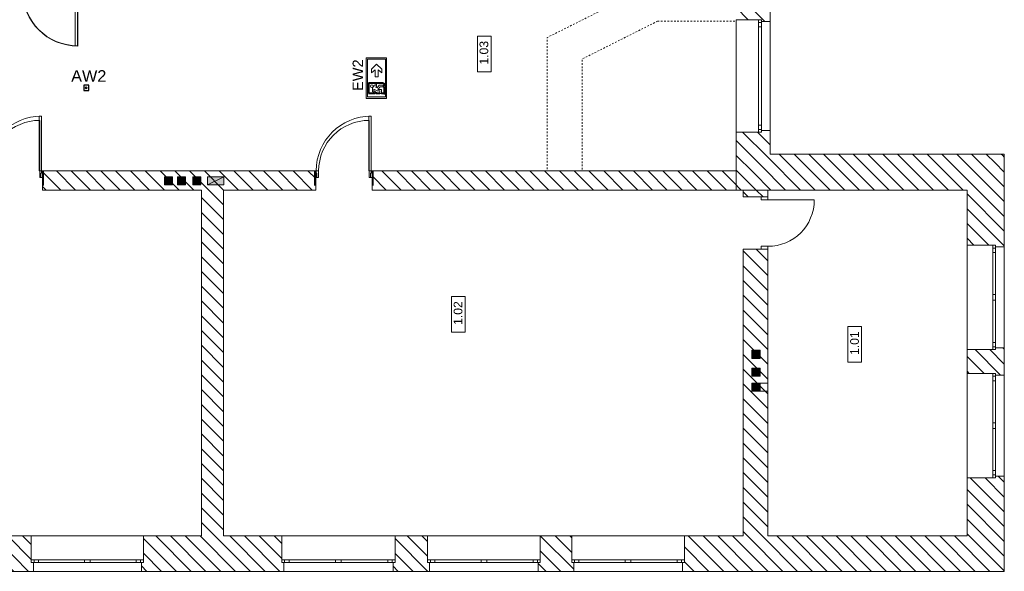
# Model space of a CAD drawing. Header units: millimetres. Extents: x -146116 to 602001, y -318793 to 100489.
# Tile 42 of 100: x 322534 to 339479, y -111541 to -102036. Entities that reach past the tile are written whole.
import ezdxf
from ezdxf.enums import TextEntityAlignment as Align

# ---------------------------------------------------------------- set-up
doc = ezdxf.new("R2010")
doc.units = ezdxf.units.MM
doc.header["$LTSCALE"] = 0.1
doc.header["$MEASUREMENT"] = 0
doc.linetypes.add('eks Rzut piętra I$0$Przerywana', pattern=[564.444447, 282.222223, -282.222223])
for name, color, linetype, lineweight in [('eks Rzut piętra I$0$Nowe_220-A Ściany_Nr_pióra__27', 8, 'Continuous', 25), ('eks Rzut piętra I$0$Nowe_299-A Wymiary Opisy_Nr_pióra__6', 8, 'Continuous', 13), ('eks Rzut piętra I$0$Nowe_320-W Umeblowanie_Nr_pióra__6', 8, 'Continuous', 13), ('eks Rzut piętra I$0$Nowe_Drzwi ARCHICAD_Nr_pióra__27', 8, 'Continuous', 25), ('eks Rzut piętra I$0$Nowe_Drzwi ARCHICAD_Nr_pióra__3', 8, 'Continuous', 13), ('eks Rzut piętra I$0$Nowe_Drzwi ARCHICAD_Nr_pióra__6', 8, 'Continuous', 13), ('eks Rzut piętra I$0$poziom_2 (1)_6_0_Nr_pióra__1_Nr_pióra__7', 8, 'Continuous', 18), ('eks Rzut piętra I$0$poziom_2 (1)_6_2D - Ogólne_Nr_pióra__1_Nr_pióra__7', 8, 'Continuous', 18), ('eks Rzut piętra I$0$poziom_2 (1)_6_2D - Ogólne_Nr_pióra__7_Nr_pióra__7', 8, 'Continuous', 18), ('eks Rzut piętra I$0$poziom_2 (1)_6_2D - Ogólne_Nr_pióra__81_Nr_pióra__6', 8, 'Continuous', 18), ('eks Rzut piętra I$0$poziom_2 (1)_6_Drzwi ArchiCAD_Nr_pióra__27_Nr_pióra__7', 8, 'Continuous', 18), ('eks Rzut piętra I$0$poziom_2 (1)_6_Drzwi ArchiCAD_Nr_pióra__81_Nr_pióra__6', 8, 'Continuous', 18), ('eks Rzut piętra I$0$poziom_2 (1)_6_Konstrukcja - Schody_Nr_pióra__81_Nr_pióra__6', 8, 'Continuous', 18), ('eks Rzut piętra I$0$poziom_2 (1)_6_Konstrukcja - Ściany zew_Nr_pióra__107_Nr_pióra__12', 8, 'Continuous', 18), ('eks Rzut piętra I$0$poziom_2 (1)_6_Konstrukcja - Ściany zew_Nr_pióra__27_Nr_pióra__7', 8, 'Continuous', 18), ('eks Rzut piętra I$0$poziom_2 (1)_6_Metryczki pomieszczeń ArchiCADa_Nr_pióra__6_Nr_pióra__5', 8, 'Continuous', 18), ('eks Rzut piętra I$0$poziom_2 (1)_6_Okna ArchiCADa_Nr_pióra__101_Nr_pióra__252', 8, 'Continuous', 18), ('eks Rzut piętra I$0$poziom_2 (1)_6_Okna ArchiCADa_Nr_pióra__27_Nr_pióra__7', 8, 'Continuous', 18), ('eks Rzut piętra I$0$poziom_2 (1)_6_Okna ArchiCADa_Nr_pióra__81_Nr_pióra__6', 8, 'Continuous', 18), ('Oświetlenie ewakuacyjne', 3, 'Continuous', 20)]:
    doc.layers.add(name, color=color, linetype=linetype, lineweight=lineweight)
for name, color, linetype in [('eks Rzut piętra I$0$Nowe_Drzwi ARCHICAD', 8, 'Continuous'), ('eks Rzut piętra I$0$poziom_2 (1)_6_2D - Ogólne_Nr_pióra__1', 8, 'Continuous'), ('eks Rzut piętra I$0$poziom_2 (1)_6_2D - Ogólne_Nr_pióra__19', 8, 'Continuous'), ('LUXIONA', 92, 'Continuous'), ('REWIZJA_1', 6, 'Continuous')]:
    doc.layers.add(name, color=color, linetype=linetype)
doc.styles.add('ARIAL', font='arial.ttf')
doc.styles.add('eks Rzut piętra I$0$GENERATED_STYLE_1', font='arial.ttf')
doc.styles.add('Malanow_1_100', font='isocpeur.ttf')
pattern_1 = [(135, (247705.95, -72963.92), (127.2792, 127.2792), [])]

# ---------------------------------------------------------------- blocks, each defined once
blk = doc.blocks.new('eks Rzut piętra I$0$Drzwi 21')
at = {"layer": 'eks Rzut piętra I$0$Nowe_Drzwi ARCHICAD_Nr_pióra__27', "color": 7, "linetype": 'Continuous', "lineweight": 25}
for p, q in [((-500, 0), (-500, -115)), ((-500, 0), (-500, -115)), ((500, 0), (500, -115)), ((500, 0), (500, -115)), ((-500, -115), (-500, -250)), ((500, -115), (500, -250))]:
    blk.add_line(p, q, dxfattribs=at)
at = {"layer": 'eks Rzut piętra I$0$Nowe_Drzwi ARCHICAD_Nr_pióra__3', "color": 7, "linetype": 'Continuous', "lineweight": 13}
blk.add_arc((472, 0), 944, 90, 180, dxfattribs=at)
at = {"layer": 'eks Rzut piętra I$0$Nowe_Drzwi ARCHICAD_Nr_pióra__6', "color": 5, "linetype": 'Continuous', "lineweight": 13}
for p, q in [((432, 0), (432, 944)), ((432, 944), (472, 944)), ((472, 944), (472, 0)), ((-472, 0), (-500, 0)), ((-500, 0), (-500, -115)), ((-472, -40), (-472, 0)), ((472, 0), (432, 0)), ((500, 0), (472, 0)), ((472, 0), (472, -40)), ((500, -115), (500, 0)), ((-500, -115), (-460, -115)), ((-460, -40), (-472, -40)), ((-460, -115), (-460, -40)), ((472, -40), (460, -40)), ((460, -40), (460, -115)), ((460, -115), (500, -115))]:
    blk.add_line(p, q, dxfattribs=at)
blk = doc.blocks.new('eks Rzut piętra I')
at = {"layer": 'eks Rzut piętra I$0$poziom_2 (1)_6_2D - Ogólne_Nr_pióra__1', "linetype": 'Continuous', "lineweight": 0}
blk.add_hatch(color=256, dxfattribs=at).paths.add_polyline_path([(233616, -66164), (233476, -66304), (233616, -66304)])
at = {"layer": 'eks Rzut piętra I$0$poziom_2 (1)_6_2D - Ogólne_Nr_pióra__19', "linetype": 'Continuous', "lineweight": 0}
for points in [[(243100, -66392), (243100, -66065), (243083, -66065), (243083, -66392)], [(233392, -66164), (233252, -66164), (233252, -66304), (233392, -66304)], [(233616, -66164), (233476, -66164), (233476, -66304), (233616, -66304)], [(233878, -66164), (233738, -66164), (233738, -66304), (233878, -66304)], [(234273, -66164), (233993, -66164), (233993, -66304), (234273, -66304)], [(243635, -66396), (243635, -66392), (243212, -66392), (243212, -66396)], [(243502, -69156), (243362, -69156), (243362, -69296), (243502, -69296)], [(243502, -69464), (243362, -69464), (243362, -69604), (243502, -69604)], [(243502, -69722), (243362, -69722), (243362, -69862), (243502, -69862)]]:
    blk.add_hatch(color=256, dxfattribs=at).paths.add_polyline_path(points)
at = {"layer": 'eks Rzut piętra I$0$poziom_2 (1)_6_Konstrukcja - Ściany zew_Nr_pióra__107_Nr_pióra__12', "linetype": 'Continuous', "lineweight": 18}
h = blk.add_hatch(dxfattribs=at)
h.set_pattern_fill('BLOCZKI_CERAMICZNE_0006', color=256, angle=270, style=0, pattern_type=2)
h.set_pattern_definition(pattern_1)
h.paths.add_polyline_path([(243676, -63489), (243676, -63094), (243091, -62629), (243091, -63459), (243526, -63459), (243526, -63489)])
h = blk.add_hatch(dxfattribs=at)
h.set_pattern_fill('BLOCZKI_CERAMICZNE_0006', color=256, angle=270, style=0, pattern_type=2)
h.set_pattern_definition(pattern_1)
h.paths.add_polyline_path([(243091, -66394), (243676, -65774), (243676, -65369), (243526, -65369), (243526, -65399), (243091, -65399)])
h = blk.add_hatch(dxfattribs=at)
h.set_pattern_fill('BLOCZKI_CERAMICZNE_0006', color=256, angle=270, style=0, pattern_type=2)
h.set_pattern_definition(pattern_1)
h.paths.add_polyline_path([(247706, -65774), (243676, -65774), (243091, -66394), (247066, -66394)])
h = blk.add_hatch(dxfattribs=at)
h.set_pattern_fill('BLOCZKI_CERAMICZNE_0006', color=256, angle=270, style=0, pattern_type=2)
h.set_pattern_definition(pattern_1)
h.paths.add_polyline_path([(247556, -67374), (247706, -67374), (247706, -65774), (247066, -66394), (247066, -67344), (247556, -67344)])
h = blk.add_hatch(dxfattribs=at)
h.set_pattern_fill('BLOCZKI_CERAMICZNE_0006', color=256, angle=270, style=0, pattern_type=2)
h.set_pattern_definition(pattern_1)
h.paths.add_polyline_path([(231156, -66064), (231156, -66394), (235856, -66394), (235856, -66064)])
h = blk.add_hatch(dxfattribs=at)
h.set_pattern_fill('BLOCZKI_CERAMICZNE_0006', color=256, angle=270, style=0, pattern_type=2)
h.set_pattern_definition(pattern_1)
h.paths.add_polyline_path([(236826, -66394), (243091, -66394), (243091, -66064), (236826, -66064)])
h = blk.add_hatch(dxfattribs=at)
h.set_pattern_fill('BLOCZKI_CERAMICZNE_0006', color=256, angle=270, style=0, pattern_type=2)
h.set_pattern_definition(pattern_1)
h.paths.add_polyline_path([(234271, -72354), (234271, -66394), (233891, -66394), (233891, -72354)])
h = blk.add_hatch(dxfattribs=at)
h.set_pattern_fill('BLOCZKI_CERAMICZNE_0006', color=256, angle=270, style=0, pattern_type=2)
h.set_pattern_definition(pattern_1)
h.paths.add_polyline_path([(243211, -66514), (243636, -66514), (243636, -66394), (243211, -66394)])
h = blk.add_hatch(dxfattribs=at)
h.set_pattern_fill('BLOCZKI_CERAMICZNE_0006', color=256, angle=270, style=0, pattern_type=2)
h.set_pattern_definition(pattern_1)
h.paths.add_polyline_path([(243636, -72354), (243636, -67414), (243211, -67414), (243211, -72354)])
h = blk.add_hatch(dxfattribs=at)
h.set_pattern_fill('BLOCZKI_CERAMICZNE_0006', color=256, angle=270, style=0, pattern_type=2)
h.set_pattern_definition(pattern_1)
h.paths.add_polyline_path([(247706, -69584), (247706, -69114), (247556, -69114), (247556, -69144), (247066, -69144), (247066, -69554), (247556, -69554), (247556, -69584)])
h = blk.add_hatch(dxfattribs=at)
h.set_pattern_fill('BLOCZKI_CERAMICZNE_0006', color=256, angle=270, style=0, pattern_type=2)
h.set_pattern_definition(pattern_1)
h.paths.add_polyline_path([(247066, -72354), (247706, -72964), (247706, -71324), (247556, -71324), (247556, -71354), (247066, -71354)])
h = blk.add_hatch(dxfattribs=at)
h.set_pattern_fill('BLOCZKI_CERAMICZNE_0006', color=256, angle=270, style=0, pattern_type=2)
h.set_pattern_definition(pattern_1)
h.paths.add_polyline_path([(230996, -72964), (230996, -72814), (230961, -72814), (230961, -72354), (230411, -72354), (230411, -72814), (230376, -72814), (230376, -72964)])
h = blk.add_hatch(dxfattribs=at)
h.set_pattern_fill('BLOCZKI_CERAMICZNE_0006', color=256, angle=270, style=0, pattern_type=2)
h.set_pattern_definition(pattern_1)
h.paths.add_polyline_path([(235306, -72964), (235306, -72814), (235271, -72814), (235271, -72354), (232891, -72354), (232891, -72814), (232856, -72814), (232856, -72964)])
h = blk.add_hatch(dxfattribs=at)
h.set_pattern_fill('BLOCZKI_CERAMICZNE_0006', color=256, angle=270, style=0, pattern_type=2)
h.set_pattern_definition(pattern_1)
h.paths.add_polyline_path([(237816, -72964), (237816, -72814), (237781, -72814), (237781, -72354), (237221, -72354), (237221, -72814), (237186, -72814), (237186, -72964)])
h = blk.add_hatch(dxfattribs=at)
h.set_pattern_fill('BLOCZKI_CERAMICZNE_0006', color=256, angle=270, style=0, pattern_type=2)
h.set_pattern_definition(pattern_1)
h.paths.add_polyline_path([(240296, -72964), (240296, -72814), (240261, -72814), (240261, -72354), (239721, -72354), (239721, -72814), (239686, -72814), (239686, -72964)])
h = blk.add_hatch(dxfattribs=at)
h.set_pattern_fill('BLOCZKI_CERAMICZNE_0006', color=256, angle=270, style=0, pattern_type=2)
h.set_pattern_definition(pattern_1)
h.paths.add_polyline_path([(242166, -72964), (247706, -72964), (247066, -72354), (242201, -72354), (242201, -72814), (242166, -72814)])
at = {"layer": 'eks Rzut piętra I$0$Nowe_220-A Ściany_Nr_pióra__27', "linetype": 'Continuous', "lineweight": 25}
for p, q in [((231166, -66064), (231166, -66179)), ((235836, -66064), (235836, -66179)), ((236836, -66064), (236836, -66179)), ((231166, -66179), (231166, -66314)), ((235836, -66179), (235836, -66314)), ((236836, -66179), (236836, -66314))]:
    blk.add_line(p, q, dxfattribs=at)
at = {"layer": 'eks Rzut piętra I$0$Nowe_299-A Wymiary Opisy_Nr_pióra__6', "linetype": 'Continuous', "lineweight": 13}
blk.add_line((243091, -65667), (243091, -65854), dxfattribs=at)
at = {"layer": 'eks Rzut piętra I$0$poziom_2 (1)_6_0_Nr_pióra__1_Nr_pióra__7', "linetype": 'eks Rzut piętra I$0$Przerywana', "lineweight": 18, "flags": 128}
for points in [[(241471, -62949), (239841, -63765), (239841, -66064)], [(241740, -63485), (240441, -64136), (240441, -66064)], [(241740, -63485), (243091, -63485)]]:
    blk.add_lwpolyline(points, dxfattribs=at)
at = {"layer": 'eks Rzut piętra I$0$poziom_2 (1)_6_2D - Ogólne_Nr_pióra__1_Nr_pióra__7', "linetype": 'Continuous', "lineweight": 18}
for p, q in [((243485, -69722), (243636, -69722)), ((243485, -69862), (243636, -69862))]:
    blk.add_line(p, q, dxfattribs=at)
at = {"layer": 'eks Rzut piętra I$0$poziom_2 (1)_6_2D - Ogólne_Nr_pióra__1_Nr_pióra__7', "linetype": 'Continuous', "lineweight": 18, "flags": 128}
for points in [[(233392, -66164), (233392, -66304), (233252, -66304), (233252, -66164)], [(233616, -66164), (233616, -66304), (233476, -66304), (233476, -66164)], [(233878, -66164), (233878, -66304), (233738, -66304), (233738, -66164)], [(234273, -66164), (234273, -66304), (233993, -66304), (233993, -66164)], [(243502, -69156), (243502, -69296), (243362, -69296), (243362, -69156)], [(243502, -69464), (243502, -69604), (243362, -69604), (243362, -69464)], [(243502, -69722), (243502, -69862), (243362, -69862), (243362, -69722)]]:
    blk.add_lwpolyline(points, close=True, dxfattribs=at)
at = {"layer": 'eks Rzut piętra I$0$poziom_2 (1)_6_2D - Ogólne_Nr_pióra__7_Nr_pióra__7', "linetype": 'Continuous', "lineweight": 18}
for p, q in [((233392, -66164), (233252, -66304)), ((233616, -66164), (233476, -66304)), ((233878, -66164), (233738, -66304)), ((234273, -66164), (233993, -66304)), ((243502, -69156), (243362, -69296)), ((243502, -69464), (243362, -69604)), ((243502, -69722), (243362, -69862))]:
    blk.add_line(p, q, dxfattribs=at)
at = {"layer": 'eks Rzut piętra I$0$poziom_2 (1)_6_2D - Ogólne_Nr_pióra__81_Nr_pióra__6', "linetype": 'Continuous', "lineweight": 18, "flags": 128}
blk.add_lwpolyline([(233616, -66164), (233476, -66304), (233616, -66304)], close=True, dxfattribs=at)
at = {"layer": 'eks Rzut piętra I$0$poziom_2 (1)_6_Drzwi ArchiCAD_Nr_pióra__27_Nr_pióra__7', "linetype": 'Continuous', "lineweight": 18}
for p, q in [((231156, -66064), (231156, -66179)), ((235856, -66064), (235856, -66179)), ((236826, -66064), (236826, -66179)), ((243636, -66514), (243521, -66514)), ((243636, -67414), (243521, -67414))]:
    blk.add_line(p, q, dxfattribs=at)
at = {"layer": 'eks Rzut piętra I$0$poziom_2 (1)_6_Drzwi ArchiCAD_Nr_pióra__81_Nr_pióra__6', "linetype": 'Continuous', "lineweight": 18}
for p, q in [((231761, -62964), (231761, -63914)), ((231106, -66064), (231106, -65194)), ((236776, -66064), (236776, -65194)), ((231156, -66064), (231106, -66064)), ((231106, -66064), (231106, -66179)), ((231156, -66179), (231156, -66064)), ((235906, -66064), (235856, -66064)), ((235856, -66064), (235856, -66179)), ((235906, -66179), (235906, -66064)), ((236826, -66064), (236776, -66064)), ((236776, -66064), (236776, -66179)), ((236826, -66179), (236826, -66064)), ((231106, -66179), (231156, -66179)), ((235856, -66179), (235906, -66179)), ((236776, -66179), (236826, -66179)), ((243521, -66564), (243521, -66514)), ((243521, -66514), (243636, -66514)), ((243636, -66564), (243521, -66564)), ((243636, -66514), (243636, -66564)), ((243636, -66564), (244436, -66564)), ((243521, -67414), (243521, -67364)), ((243521, -67364), (243636, -67364)), ((243636, -67414), (243521, -67414)), ((243636, -67364), (243636, -67414))]:
    blk.add_line(p, q, dxfattribs=at)
for centre, radius, start, end in [((231761, -62964), 950, 180, 270), ((231106, -66064), 870, 90, 180), ((236776, -66064), 870, 90, 180), ((243636, -66564), 800, 270, 0)]:
    blk.add_arc(centre, radius, start, end, dxfattribs=at)
at = {"layer": 'eks Rzut piętra I$0$poziom_2 (1)_6_Konstrukcja - Schody_Nr_pióra__81_Nr_pióra__6', "linetype": 'Continuous', "lineweight": 18}
blk.add_line((246096, -65774), (244736, -65774), dxfattribs=at)
at = {"layer": 'eks Rzut piętra I$0$poziom_2 (1)_6_Konstrukcja - Ściany zew_Nr_pióra__27_Nr_pióra__7', "linetype": 'Continuous', "lineweight": 18}
for p, q in [((243476, -63459), (243091, -63459)), ((243526, -63459), (243476, -63459)), ((243526, -63489), (243526, -63459)), ((243676, -63489), (243526, -63489)), ((243476, -65399), (243091, -65399)), ((243526, -65399), (243476, -65399)), ((243676, -65369), (243526, -65369)), ((243526, -65369), (243526, -65399)), ((231156, -66064), (231156, -66179)), ((235856, -66064), (235856, -66179)), ((236826, -66064), (236826, -66179)), ((231156, -66179), (231156, -66394)), ((235856, -66179), (235856, -66394)), ((236826, -66179), (236826, -66394)), ((243521, -66514), (243211, -66514)), ((243636, -66514), (243521, -66514)), ((243521, -67414), (243211, -67414)), ((243636, -67414), (243521, -67414)), ((247506, -67344), (247066, -67344)), ((247556, -67344), (247506, -67344)), ((247556, -67374), (247556, -67344)), ((247706, -67374), (247556, -67374)), ((247706, -69114), (247556, -69114)), ((247556, -69114), (247556, -69144)), ((247506, -69144), (247066, -69144)), ((247556, -69144), (247506, -69144)), ((247506, -69554), (247066, -69554)), ((247556, -69554), (247506, -69554)), ((247556, -69584), (247556, -69554)), ((247706, -69584), (247556, -69584)), ((247706, -71324), (247556, -71324)), ((247556, -71324), (247556, -71354)), ((247506, -71354), (247066, -71354)), ((247556, -71354), (247506, -71354)), ((230961, -72764), (230961, -72354)), ((232891, -72764), (232891, -72354)), ((235271, -72764), (235271, -72354)), ((237221, -72764), (237221, -72354)), ((237781, -72764), (237781, -72354)), ((239721, -72764), (239721, -72354)), ((240261, -72764), (240261, -72354)), ((242201, -72764), (242201, -72354)), ((230961, -72814), (230961, -72764)), ((230996, -72814), (230961, -72814)), ((230996, -72964), (230996, -72814)), ((232856, -72964), (232856, -72814)), ((232856, -72814), (232891, -72814)), ((232891, -72814), (232891, -72764)), ((235271, -72814), (235271, -72764)), ((235306, -72814), (235271, -72814)), ((235306, -72964), (235306, -72814)), ((237186, -72964), (237186, -72814)), ((237186, -72814), (237221, -72814)), ((237221, -72814), (237221, -72764)), ((237781, -72814), (237781, -72764)), ((237816, -72814), (237781, -72814)), ((237816, -72964), (237816, -72814)), ((239686, -72964), (239686, -72814)), ((239686, -72814), (239721, -72814)), ((239721, -72814), (239721, -72764)), ((240261, -72814), (240261, -72764)), ((240296, -72814), (240261, -72814)), ((240296, -72964), (240296, -72814)), ((242166, -72964), (242166, -72814)), ((242166, -72814), (242201, -72814)), ((242201, -72814), (242201, -72764))]:
    blk.add_line(p, q, dxfattribs=at)
at = {"layer": 'eks Rzut piętra I$0$poziom_2 (1)_6_Konstrukcja - Ściany zew_Nr_pióra__27_Nr_pióra__7', "linetype": 'Continuous', "lineweight": 18, "flags": 128}
for points in [[(243676, -63489), (243676, -63094)], [(243091, -65399), (243091, -66394)], [(243676, -65774), (243676, -65369)], [(247706, -65774), (243676, -65774)], [(247706, -67374), (247706, -65774)], [(235856, -66064), (231156, -66064)], [(243091, -66064), (236826, -66064)], [(243091, -66394), (243091, -66064)], [(231156, -66394), (233891, -66394)], [(233891, -66394), (233891, -72354)], [(234271, -72354), (234271, -66394)], [(234271, -66394), (235856, -66394)], [(236826, -66394), (243091, -66394)], [(243091, -66394), (247066, -66394)], [(243636, -66394), (243211, -66394)], [(243211, -66394), (243211, -66514)], [(243636, -66514), (243636, -66394)], [(247066, -66394), (247066, -67344)], [(243211, -67414), (243211, -72354)], [(243636, -72354), (243636, -67414)], [(247706, -69584), (247706, -69114)], [(247066, -69144), (247066, -69554)], [(247706, -72964), (247706, -71324)], [(247066, -71354), (247066, -72354)], [(230961, -72354), (230411, -72354)], [(233891, -72354), (232891, -72354)], [(235271, -72354), (234271, -72354)], [(237781, -72354), (237221, -72354)], [(240261, -72354), (239721, -72354)], [(243211, -72354), (242201, -72354)], [(247066, -72354), (243636, -72354)], [(230376, -72964), (230996, -72964)], [(232856, -72964), (235306, -72964)], [(237186, -72964), (237816, -72964)], [(239686, -72964), (240296, -72964)], [(242166, -72964), (247706, -72964)]]:
    blk.add_lwpolyline(points, dxfattribs=at)
at = {"layer": 'eks Rzut piętra I$0$poziom_2 (1)_6_Metryczki pomieszczeń ArchiCADa_Nr_pióra__6_Nr_pióra__5', "linetype": 'Continuous', "lineweight": 18}
for p, q in [((238638, -64356), (238638, -63746)), ((238638, -63746), (238874, -63746)), ((238874, -63746), (238874, -64356)), ((238874, -64356), (238638, -64356)), ((238191, -68841), (238191, -68231)), ((238191, -68231), (238427, -68231)), ((238427, -68231), (238427, -68841)), ((245015, -69358), (245015, -68748)), ((245015, -68748), (245251, -68748)), ((245251, -68748), (245251, -69358)), ((238427, -68841), (238191, -68841)), ((245251, -69358), (245015, -69358))]:
    blk.add_line(p, q, dxfattribs=at)
at = {"layer": 'eks Rzut piętra I$0$poziom_2 (1)_6_Okna ArchiCADa_Nr_pióra__101_Nr_pióra__252', "linetype": 'Continuous', "lineweight": 18}
for p, q in [((243476, -63459), (243476, -63584)), ((243526, -63584), (243526, -63459)), ((243476, -63584), (243526, -63584)), ((243526, -65274), (243476, -65274)), ((243476, -65274), (243476, -65399)), ((243526, -65399), (243526, -65274)), ((247506, -67469), (247506, -67344)), ((247556, -67344), (247556, -67469)), ((247556, -67469), (247506, -67469)), ((247506, -68244), (247506, -68194)), ((247506, -68194), (247556, -68194)), ((247506, -68294), (247506, -68244)), ((247556, -68194), (247556, -68244)), ((247556, -68244), (247556, -68294)), ((247556, -68294), (247506, -68294)), ((247506, -69144), (247506, -69019)), ((247506, -69019), (247556, -69019)), ((247556, -69019), (247556, -69144)), ((247506, -69679), (247506, -69554)), ((247556, -69554), (247556, -69679)), ((247556, -69679), (247506, -69679)), ((247506, -70454), (247506, -70404)), ((247506, -70404), (247556, -70404)), ((247506, -70504), (247506, -70454)), ((247556, -70404), (247556, -70454)), ((247556, -70454), (247556, -70504)), ((247556, -70504), (247506, -70504)), ((247506, -71354), (247506, -71229)), ((247506, -71229), (247556, -71229)), ((247556, -71229), (247556, -71354)), ((231086, -72764), (230961, -72764)), ((230961, -72814), (231086, -72814)), ((231086, -72814), (231086, -72764)), ((231926, -72764), (231876, -72764)), ((231876, -72764), (231876, -72814)), ((231876, -72814), (231926, -72814)), ((231976, -72764), (231926, -72764)), ((231926, -72814), (231976, -72814)), ((231976, -72814), (231976, -72764)), ((232891, -72764), (232766, -72764)), ((232766, -72764), (232766, -72814)), ((232766, -72814), (232891, -72814)), ((235396, -72764), (235271, -72764)), ((235271, -72814), (235396, -72814)), ((235396, -72814), (235396, -72764)), ((236246, -72764), (236196, -72764)), ((236196, -72764), (236196, -72814)), ((236196, -72814), (236246, -72814)), ((236296, -72764), (236246, -72764)), ((236246, -72814), (236296, -72814)), ((236296, -72814), (236296, -72764)), ((237221, -72764), (237096, -72764)), ((237096, -72764), (237096, -72814)), ((237096, -72814), (237221, -72814)), ((237906, -72764), (237781, -72764)), ((237781, -72814), (237906, -72814)), ((237906, -72814), (237906, -72764)), ((238751, -72764), (238701, -72764)), ((238701, -72764), (238701, -72814)), ((238701, -72814), (238751, -72814)), ((238801, -72764), (238751, -72764)), ((238751, -72814), (238801, -72814)), ((238801, -72814), (238801, -72764)), ((239721, -72764), (239596, -72764)), ((239596, -72764), (239596, -72814)), ((239596, -72814), (239721, -72814)), ((240386, -72764), (240261, -72764)), ((240261, -72814), (240386, -72814)), ((240386, -72814), (240386, -72764)), ((241231, -72764), (241181, -72764)), ((241181, -72764), (241181, -72814)), ((241181, -72814), (241231, -72814)), ((241281, -72764), (241231, -72764)), ((241231, -72814), (241281, -72814)), ((241281, -72814), (241281, -72764)), ((242201, -72764), (242076, -72764)), ((242076, -72764), (242076, -72814)), ((242076, -72814), (242201, -72814))]:
    blk.add_line(p, q, dxfattribs=at)
at = {"layer": 'eks Rzut piętra I$0$poziom_2 (1)_6_Okna ArchiCADa_Nr_pióra__27_Nr_pióra__7', "linetype": 'Continuous', "lineweight": 18}
for p, q in [((243526, -63459), (243476, -63459)), ((243526, -63489), (243526, -63459)), ((243526, -65399), (243476, -65399)), ((243526, -65369), (243526, -65399)), ((247556, -67344), (247506, -67344)), ((247556, -67374), (247556, -67344)), ((247556, -69114), (247556, -69144)), ((247556, -69144), (247506, -69144)), ((247556, -69554), (247506, -69554)), ((247556, -69584), (247556, -69554)), ((247556, -71324), (247556, -71354)), ((247556, -71354), (247506, -71354)), ((230961, -72814), (230961, -72764)), ((230996, -72814), (230961, -72814)), ((232856, -72814), (232891, -72814)), ((232891, -72814), (232891, -72764)), ((235271, -72814), (235271, -72764)), ((235306, -72814), (235271, -72814)), ((237186, -72814), (237221, -72814)), ((237221, -72814), (237221, -72764)), ((237781, -72814), (237781, -72764)), ((237816, -72814), (237781, -72814)), ((239686, -72814), (239721, -72814)), ((239721, -72814), (239721, -72764)), ((240261, -72814), (240261, -72764)), ((240296, -72814), (240261, -72814)), ((242166, -72814), (242201, -72814)), ((242201, -72814), (242201, -72764))]:
    blk.add_line(p, q, dxfattribs=at)
at = {"layer": 'eks Rzut piętra I$0$poziom_2 (1)_6_Okna ArchiCADa_Nr_pióra__81_Nr_pióra__6', "linetype": 'Continuous', "lineweight": 18}
for p, q in [((243091, -63459), (243091, -65399)), ((243526, -63509), (243476, -63509)), ((243676, -63489), (243676, -65369)), ((243476, -63584), (243476, -65274)), ((243526, -65274), (243526, -63584)), ((243526, -65349), (243476, -65349)), ((247066, -69144), (247066, -67344)), ((247556, -67394), (247506, -67394)), ((247706, -69114), (247706, -67374)), ((247506, -68194), (247506, -67469)), ((247556, -67469), (247556, -68194)), ((247506, -69019), (247506, -68294)), ((247556, -68294), (247556, -69019)), ((247556, -69094), (247506, -69094)), ((247066, -71354), (247066, -69554)), ((247556, -69604), (247506, -69604)), ((247706, -71324), (247706, -69584)), ((247506, -70404), (247506, -69679)), ((247556, -69679), (247556, -70404)), ((247506, -71229), (247506, -70504)), ((247556, -70504), (247556, -71229)), ((247556, -71304), (247506, -71304)), ((232891, -72354), (230961, -72354)), ((237221, -72354), (235271, -72354)), ((239721, -72354), (237781, -72354)), ((242201, -72354), (240261, -72354)), ((231011, -72814), (231011, -72764)), ((231876, -72764), (231086, -72764)), ((231086, -72814), (231876, -72814)), ((232766, -72764), (231976, -72764)), ((231976, -72814), (232766, -72814)), ((232841, -72814), (232841, -72764)), ((235321, -72814), (235321, -72764)), ((236196, -72764), (235396, -72764)), ((235396, -72814), (236196, -72814)), ((237096, -72764), (236296, -72764)), ((236296, -72814), (237096, -72814)), ((237171, -72814), (237171, -72764)), ((237831, -72814), (237831, -72764)), ((238701, -72764), (237906, -72764)), ((237906, -72814), (238701, -72814)), ((239596, -72764), (238801, -72764)), ((238801, -72814), (239596, -72814)), ((239671, -72814), (239671, -72764)), ((240311, -72814), (240311, -72764)), ((241181, -72764), (240386, -72764)), ((240386, -72814), (241181, -72814)), ((242076, -72764), (241281, -72764)), ((241281, -72814), (242076, -72814)), ((242151, -72814), (242151, -72764)), ((232856, -72964), (230996, -72964)), ((237186, -72964), (235306, -72964)), ((239686, -72964), (237816, -72964)), ((242166, -72964), (240296, -72964))]:
    blk.add_line(p, q, dxfattribs=at)
at = {"layer": 'eks Rzut piętra I$0$Nowe_Drzwi ARCHICAD', "linetype": 'Continuous', "lineweight": 13, "xscale": -1, "zscale": 1000, "rotation": 180}
blk.add_blockref('eks Rzut piętra I$0$Drzwi 21', (231286, -62964), dxfattribs=at)
at = {"layer": 'eks Rzut piętra I$0$Nowe_Drzwi ARCHICAD', "linetype": 'Continuous', "lineweight": 13, "zscale": 1000}
for p in [(230666, -66064), (236336, -66064)]:
    blk.add_blockref('eks Rzut piętra I$0$Drzwi 21', p, dxfattribs=at)
at = {"layer": 'eks Rzut piętra I$0$Nowe_320-W Umeblowanie_Nr_pióra__6', "linetype": 'Continuous', "lineweight": 13, "style": 'eks Rzut piętra I$0$GENERATED_STYLE_1'}
blk.add_attdef('Hydrant', text='', height=120, rotation=180, dxfattribs=at).set_placement((238684, -61499), align=Align.MIDDLE_CENTER)
at = {"layer": 'eks Rzut piętra I$0$poziom_2 (1)_6_Metryczki pomieszczeń ArchiCADa_Nr_pióra__6_Nr_pióra__5', "linetype": 'Continuous', "lineweight": 18, "char_height": 150, "attachment_point": 1, "rotation": 90, "style": 'eks Rzut piętra I$0$GENERATED_STYLE_1'}
for s, insert in [('\\A1;1.03', (238675, -64233)), ('\\A1;1.02', (238229, -68718)), ('\\A1;1.01', (245053, -69236))]:
    blk.add_mtext(s, dxfattribs=dict(at, insert=insert))
blk = doc.blocks.new('DB')
at = {"layer": 'Oświetlenie ewakuacyjne', "linetype": 'ByBlock'}
h = blk.add_hatch(color=256, dxfattribs=at)
h.paths.add_polyline_path([(-0.9, 34.2), (69.1, 34.2), (69.1, -0.8), (-0.9, -0.8)])
h.paths.add_polyline_path([(1.5, 32.3), (66.6, 32.3), (66.6, 1.2), (1.5, 1.2)], flags=16)
at = {"layer": 'Oświetlenie ewakuacyjne'}
for p, q in [((9.9, 16.3), (18.4, 25)), ((18.4, 25), (25.1, 25)), ((25.1, 25), (19.6, 18.7)), ((19.6, 18.7), (31.6, 18.7)), ((31.6, 18.7), (31.6, 13.9)), ((47.3, 18.6), (42.7, 18.6)), ((47.3, 21.7), (47.3, 18.6)), ((49.4, 16.3), (49.4, 18.4)), ((49.4, 18.4), (50.9, 15.6)), ((57, 23.5), (50.5, 23.5)), ((56.2, 15.6), (53.2, 21.1)), ((53.2, 21.1), (55.9, 21.1)), ((55.9, 21.1), (58.8, 16.5)), ((60.6, 17.6), (57, 23.5)), ((58.8, 16.5), (60.6, 17.6)), ((18.4, 7.6), (9.9, 16.3)), ((25.1, 7.6), (18.4, 7.6)), ((31.6, 13.9), (19.6, 13.9)), ((19.6, 13.9), (25.1, 7.6)), ((42.7, 16.3), (49.4, 16.3)), ((50.9, 15.6), (46.3, 11.9)), ((46.3, 11.9), (46.3, 4.8)), ((46.3, 4.8), (48.9, 4.8)), ((46.7, 4.4), (49.3, 4.4)), ((48.9, 10.5), (53.5, 14)), ((48.9, 4.8), (48.9, 10.5)), ((53.5, 14), (53.5, 8.2)), ((53.5, 8.2), (60.8, 8.2)), ((56.2, 10.9), (56.2, 15.6)), ((60.8, 10.9), (56.2, 10.9)), ((60.8, 8.2), (60.8, 10.9))]:
    blk.add_line(p, q, dxfattribs=at)
at = {"layer": 'Oświetlenie ewakuacyjne', "lineweight": 40}
for p, q in [((42.7, 30.4), (59.8, 30.4)), ((42.7, 15.9), (42.7, 30.4)), ((59.8, 30.4), (59.8, 18.9)), ((59.8, 17.1), (59.8, 10.9)), ((42.7, 4.8), (42.7, 16.3)), ((42.7, 4.8), (44.5, 3)), ((48.1, 3), (44.5, 3)), ((46.7, 4.4), (48.1, 3)), ((49.3, 4.4), (50.7, 3)), ((61.6, 3), (50.7, 3)), ((59.8, 8.2), (59.8, 4.8)), ((59.8, 4.8), (61.6, 3))]:
    blk.add_line(p, q, dxfattribs=at)
at = {"layer": 'Oświetlenie ewakuacyjne'}
for points in [[(-0.9, 34.2), (69.1, 34.2), (69.1, -0.8), (-0.9, -0.8)], [(1.5, 32.3), (66.6, 32.3), (66.6, 1.2), (1.5, 1.2)]]:
    blk.add_lwpolyline(points, close=True, dxfattribs=at)
blk.add_circle((47.8, 24.5), 2.34, dxfattribs=at)
blk.add_arc((47.8, 24.5), 2.88, 259.4003, 339.1396, dxfattribs=at)
blk = doc.blocks.new('*U36')
at = {"layer": 'Oświetlenie ewakuacyjne', "linetype": 'ByBlock', "xscale": -1}
blk.add_blockref('DB', (69.1, 0.8), dxfattribs=at)
at = {"layer": 'Oświetlenie ewakuacyjne', "insert": (12.8, 58.5), "char_height": 18, "attachment_point": 1, "style": 'Malanow_1_100'}
blk.add_mtext_dynamic_manual_height_columns('{\\fArial|b0|i0|c238|p34;EW2}', width=42.979, gutter_width=669.5, heights=[0], dxfattribs=at)
blk = doc.blocks.new('LUXIONA - LVNO')
at = {"layer": 'LUXIONA', "color": 1, "lineweight": -2}
for p, q in [((9, 9), (0, 9)), ((0, 9), (0, 0)), ((0, 0), (9, 0)), ((9, 0), (9, 9))]:
    blk.add_line(p, q, dxfattribs=at)
blk.add_lwpolyline([(4.5, 6.3), (2.6, 4.4), (4.5, 2.6), (6.3, 4.4)], close=True, dxfattribs=at)
at = {"layer": 'LUXIONA', "color": 1, "style": 'ARIAL', "flags": 4}
for tag, p in [('TYP', (-13.8, 32.2, -23.7)), ('OBW', (-19.1, -28, -23.7))]:
    blk.add_attdef(tag, p, '', height=20, dxfattribs=at)

msp = doc.modelspace()

# ---------------------------------------------------------------- block references
at = {"layer": 'REWIZJA_1'}
msp.add_blockref('eks Rzut piętra I', (91773, -38577), dxfattribs=at)

# ---------------------------------------------------------------- next in the draw order: block references
at = {"layer": 'LUXIONA'}
ref = msp.add_blockref('LUXIONA - LVNO', (323635, -103255), dxfattribs=dict(at, xscale=10, yscale=10, zscale=10))
ref.add_attrib('TYP', 'AW2', (323420, -103106, -237), dxfattribs={"color": 1, "height": 200, "style": 'ARIAL'})
at = {"layer": 'Oświetlenie ewakuacyjne', "linetype": 'ByBlock', "xscale": 10, "yscale": 10, "zscale": 10, "rotation": 90}
msp.add_blockref('*U36', (328848, -103393), dxfattribs=at)

doc.saveas('drawing.dxf')
